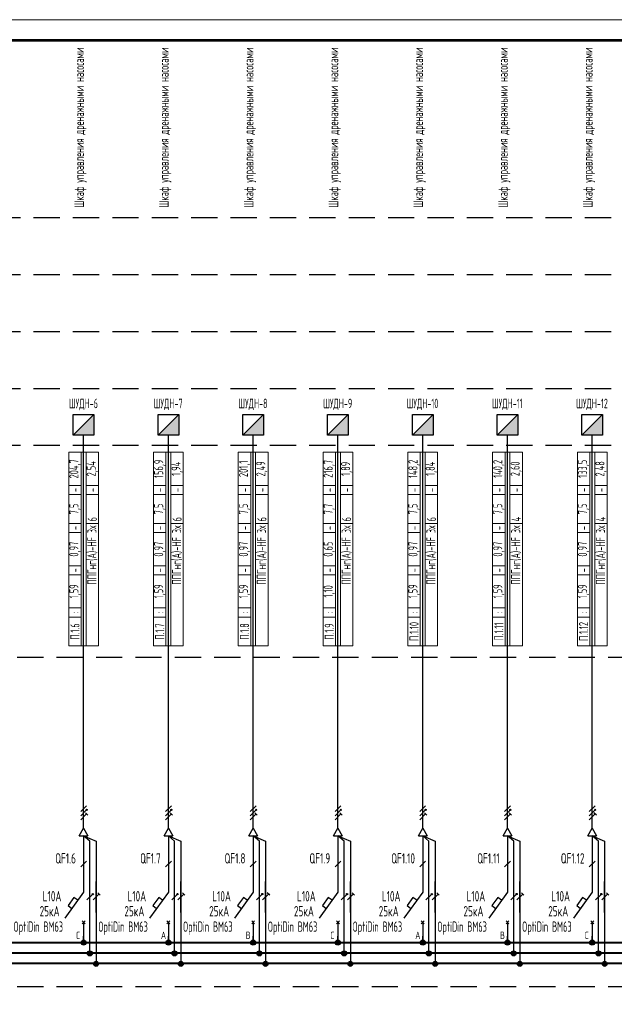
# Model space of a CAD drawing. Header units: millimetres. Extents: x -101899 to 582947, y -77476 to 345289.
# Tile 55 of 100: x 31846 to 46227, y 127560 to 151348. Entities that reach past the tile are written whole.
import ezdxf
from ezdxf.enums import TextEntityAlignment as Align

# ---------------------------------------------------------------- set-up
doc = ezdxf.new("R2010")
doc.units = ezdxf.units.MM
doc.linetypes.add('штриховая2', pattern=[9.525, 6.35, -3.175])
doc.layers.get('Defpoints').update_dxf_attribs({"color": 253})
doc.layers.add('$_Блоки', color=7, linetype='Continuous')
doc.layers.add('текст', color=7, linetype='Continuous', lineweight=20)
doc.layers.add('ФОРМАТ', color=7, linetype='Continuous', lineweight=18)
doc.styles.add('$_Electrical_gost', font='cs_gost2304.shx', dxfattribs={"width": 0.8})
doc.styles.add('Electrical_gost', font='cs_gost2304.shx', dxfattribs={"height": 250})

# ---------------------------------------------------------------- blocks, each defined once
blk = doc.blocks.new('*U34')
at = {"layer": 'ФОРМАТ'}
blk.add_lwpolyline([(1188, 420), (1188, 0), (0, 0), (0, 420)], close=True, dxfattribs=at)
at = {"layer": 'ФОРМАТ', "lineweight": 53}
blk.add_lwpolyline([(20, 415), (20, 5), (1183, 5), (1183, 415)], close=True, dxfattribs=at)
blk = doc.blocks.new('*U30')
for p, q in [((0, 25.74), (0, 12.14)), ((0.71, 19.65), (-0.71, 18.24)), ((0, 12.14), (-4.55, 5.86)), ((-0.35, 5.2), (0.35, 4.49)), ((-0.35, 4.49), (0.35, 5.2)), ((0, 4.84), (0, 0))]:
    blk.add_line(p, q)
blk.add_lwpolyline([(-1.42, 10.18), (-2.35, 10.84), (-3.76, 8.87), (-2.85, 8.21)])
at = {"style": 'Electrical_gost', "flags": 8}
for tag, width, p in [('QF', 0.8, (-1.86, 20.29)), ('ХАРАКТЕРИСТИКА_И_ТОК', 0.8, (-5.38, 11.14)), ('ОТКЛЮЧАЮЩАЯ_СПОСОБНОСТЬ', 0.8, (-5.38, 7.64)), ('МАРКА', 0.6, (-5.38, 4.14))]:
    blk.add_attdef(tag, text='', height=2.5, dxfattribs=dict(at, width=width)).set_placement(p, align=Align.MIDDLE_RIGHT)
blk = doc.blocks.new('*U14')
h = blk.add_hatch(color=256)
h.dxf.hatch_style = 1
h.paths.add_polyline_path([(0.86, 0.71, 1), (0.56, 0.71, 1)])
for p, q in [((0, -3.75), (0, 3.75)), ((0.71, 1.71), (-0.71, 0.29)), ((0.71, 0.71), (-0.71, -0.71)), ((0.71, -0.29), (-0.71, -1.71)), ((0.99, -0.58), (0.42, -0.01))]:
    blk.add_line(p, q)
blk.add_circle((0.71, 0.71), 0.15)
blk = doc.blocks.new('*U13')
h = blk.add_hatch(color=256)
h.dxf.hatch_style = 1
h.paths.add_polyline_path([(0.86, 0.71, 1), (0.56, 0.71, 1)])
h = blk.add_hatch(color=256)
h.dxf.hatch_style = 1
h.paths.add_polyline_path([(0.86, 0.71, 1), (0.56, 0.71, 1)])
for p, q in [((0, -3.75), (0, 3.75)), ((-0.71, -0.71), (0.71, 0.71))]:
    blk.add_line(p, q)
blk.add_circle((0.71, 0.71), 0.15)
blk.add_circle((0.71, 0.71), 0.15)
blk = doc.blocks.new('*U12')
for p, q in [((0, -3.75), (0, 3.75)), ((-0.71, -0.71), (0.71, 0.71)), ((0.99, 0.42), (0.42, 0.99))]:
    blk.add_line(p, q)
blk = doc.blocks.new('Точка соединения')
blk.add_hatch(color=256).paths.add_polyline_path([(0.6, 0, 1), (-0.6, 0, 1)])
blk.add_hatch(color=256).paths.add_polyline_path([(0.6, 0, 1), (-0.6, 0, 1)])
blk.add_circle((0, 0), 0.6)
blk.add_circle((0, 0), 0.6)
blk = doc.blocks.new('*U27')
at = {"layer": '$_Блоки'}
h = blk.add_hatch(color=0, dxfattribs=at)
h.dxf.hatch_style = 1
h.paths.add_polyline_path([(2.5, 0), (2.5, 5), (-2.5, 0)])
at = {"layer": '$_Блоки', "color": 0}
blk.add_line((-2.5, 0), (2.5, 5), dxfattribs=at)
blk.add_lwpolyline([(-2.5, 5), (2.5, 5), (2.5, 0), (-2.5, 0)], close=True, dxfattribs=at)
at = {"layer": '$_Блоки', "style": 'Electrical_gost', "flags": 1}
for tag, p in [('ПОМЕЩЕНИЕ_№', (-0.37, 26.83)), ('ГРУППА_№', (-0.37, 22.83)), ('НАИМЕНОВАНИЕ', (-0.37, 18.83)), ('ПРИМЕЧАНИЕ', (-0.37, 14.83))]:
    blk.add_attdef(tag, text='', height=2.5, dxfattribs=at).set_placement(p, align=Align.TOP_LEFT)
blk = doc.blocks.new('*T106')
at = {"layer": 'Defpoints', "color": 8, "linetype": 'ByBlock', "lineweight": 0, "transparency": 16777216}
for p, q in [((0, 0), (0, 4680)), ((0, 4680), (720, 4680)), ((300, 0), (300, 4680)), ((420, 0), (420, 4680)), ((720, 0), (720, 4680)), ((0, 3880), (300, 3880)), ((420, 3880), (720, 3880)), ((0, 3660), (300, 3660)), ((420, 3660), (720, 3660)), ((0, 2960), (300, 2960)), ((420, 2960), (720, 2960)), ((0, 2740), (300, 2740)), ((0, 1940), (300, 1940)), ((0, 1720), (300, 1720)), ((0, 920), (300, 920)), ((0, 700), (300, 700)), ((0, 0), (720, 0))]:
    blk.add_line(p, q, dxfattribs=at)
at = {"color": 0, "transparency": 16777216, "char_height": 220, "rotation": 90, "style": '$_Electrical_gost'}
for s, insert, width, attachment_point in [('204,7', (150, 4280), 800, 5), ('2,54', (570, 4280), 800, 5), ('-', (150, 3770), 220, 5), ('-', (570, 3770), 220, 5), ('7,5', (150, 3310), 700, 5), ('6', (570, 3010), 600, 4), ('-', (150, 2850), 220, 5), ('{\\C256;ППГнг(А)-HF 3х}', (570, 2910), 2860, 6), ('0,97', (150, 2340), 800, 5), ('-', (150, 1830), 220, 5), ('1,59', (150, 1320), 800, 5), (':', (150, 810), 220, 5), ('П.1.6', (150, 350), 700, 5)]:
    blk.add_mtext(s, dxfattribs=dict(at, insert=insert, width=width, attachment_point=attachment_point))
blk = doc.blocks.new('*T107')
at = {"layer": 'Defpoints', "color": 8, "linetype": 'ByBlock', "lineweight": 0, "transparency": 16777216}
for p, q in [((0, 0), (0, 4680)), ((0, 4680), (720, 4680)), ((300, 0), (300, 4680)), ((420, 0), (420, 4680)), ((720, 0), (720, 4680)), ((0, 3880), (300, 3880)), ((420, 3880), (720, 3880)), ((0, 3660), (300, 3660)), ((420, 3660), (720, 3660)), ((0, 2960), (300, 2960)), ((420, 2960), (720, 2960)), ((0, 2740), (300, 2740)), ((0, 1940), (300, 1940)), ((0, 1720), (300, 1720)), ((0, 920), (300, 920)), ((0, 700), (300, 700)), ((0, 0), (720, 0))]:
    blk.add_line(p, q, dxfattribs=at)
at = {"color": 0, "transparency": 16777216, "char_height": 220, "rotation": 90, "style": '$_Electrical_gost'}
for s, insert, width, attachment_point in [('156,9', (150, 4280), 800, 5), ('1,94', (570, 4280), 800, 5), ('-', (150, 3770), 220, 5), ('-', (570, 3770), 220, 5), ('7,5', (150, 3310), 700, 5), ('6', (570, 3010), 600, 4), ('-', (150, 2850), 220, 5), ('{\\C256;ППГнг(А)-HF 3х}', (570, 2910), 2860, 6), ('0,97', (150, 2340), 800, 5), ('-', (150, 1830), 220, 5), ('1,59', (150, 1320), 800, 5), (':', (150, 810), 220, 5), ('П.1.7', (150, 350), 700, 5)]:
    blk.add_mtext(s, dxfattribs=dict(at, insert=insert, width=width, attachment_point=attachment_point))
blk = doc.blocks.new('*T108')
at = {"layer": 'Defpoints', "color": 8, "linetype": 'ByBlock', "lineweight": 0, "transparency": 16777216}
for p, q in [((0, 0), (0, 4680)), ((0, 4680), (720, 4680)), ((300, 0), (300, 4680)), ((420, 0), (420, 4680)), ((720, 0), (720, 4680)), ((0, 3880), (300, 3880)), ((420, 3880), (720, 3880)), ((0, 3660), (300, 3660)), ((420, 3660), (720, 3660)), ((0, 2960), (300, 2960)), ((420, 2960), (720, 2960)), ((0, 2740), (300, 2740)), ((0, 1940), (300, 1940)), ((0, 1720), (300, 1720)), ((0, 920), (300, 920)), ((0, 700), (300, 700)), ((0, 0), (720, 0))]:
    blk.add_line(p, q, dxfattribs=at)
at = {"color": 0, "transparency": 16777216, "char_height": 220, "rotation": 90, "style": '$_Electrical_gost'}
for s, insert, width, attachment_point in [('201,1', (150, 4280), 800, 5), ('2,49', (570, 4280), 800, 5), ('-', (150, 3770), 220, 5), ('-', (570, 3770), 220, 5), ('7,5', (150, 3310), 700, 5), ('6', (570, 3010), 600, 4), ('-', (150, 2850), 220, 5), ('{\\C256;ППГнг(А)-HF 3х}', (570, 2910), 2860, 6), ('0,97', (150, 2340), 800, 5), ('-', (150, 1830), 220, 5), ('1,59', (150, 1320), 800, 5), (':', (150, 810), 220, 5), ('П.1.8', (150, 350), 700, 5)]:
    blk.add_mtext(s, dxfattribs=dict(at, insert=insert, width=width, attachment_point=attachment_point))
blk = doc.blocks.new('*T109')
at = {"layer": 'Defpoints', "color": 8, "linetype": 'ByBlock', "lineweight": 0, "transparency": 16777216}
for p, q in [((0, 0), (0, 4680)), ((0, 4680), (720, 4680)), ((300, 0), (300, 4680)), ((420, 0), (420, 4680)), ((720, 0), (720, 4680)), ((0, 3880), (300, 3880)), ((420, 3880), (720, 3880)), ((0, 3660), (300, 3660)), ((420, 3660), (720, 3660)), ((0, 2960), (300, 2960)), ((420, 2960), (720, 2960)), ((0, 2740), (300, 2740)), ((0, 1940), (300, 1940)), ((0, 1720), (300, 1720)), ((0, 920), (300, 920)), ((0, 700), (300, 700)), ((0, 0), (720, 0))]:
    blk.add_line(p, q, dxfattribs=at)
at = {"color": 0, "transparency": 16777216, "char_height": 220, "rotation": 90, "style": '$_Electrical_gost'}
for s, insert, width, attachment_point in [('216,7', (150, 4280), 800, 5), ('1,89', (570, 4280), 800, 5), ('-', (150, 3770), 220, 5), ('-', (570, 3770), 220, 5), ('7,7', (150, 3310), 700, 5), ('6', (570, 3010), 600, 4), ('-', (150, 2850), 220, 5), ('{\\C256;ППГнг(А)-HF 3х}', (570, 2910), 2860, 6), ('0,65', (150, 2340), 800, 5), ('-', (150, 1830), 220, 5), ('1,10', (150, 1320), 800, 5), (':', (150, 810), 220, 5), ('П.1.9', (150, 350), 700, 5)]:
    blk.add_mtext(s, dxfattribs=dict(at, insert=insert, width=width, attachment_point=attachment_point))
blk = doc.blocks.new('*T110')
at = {"layer": 'Defpoints', "color": 8, "linetype": 'ByBlock', "lineweight": 0, "transparency": 16777216}
for p, q in [((0, 0), (0, 4680)), ((0, 4680), (720, 4680)), ((300, 0), (300, 4680)), ((420, 0), (420, 4680)), ((720, 0), (720, 4680)), ((0, 3880), (300, 3880)), ((420, 3880), (720, 3880)), ((0, 3660), (300, 3660)), ((420, 3660), (720, 3660)), ((0, 2960), (300, 2960)), ((420, 2960), (720, 2960)), ((0, 2740), (300, 2740)), ((0, 1940), (300, 1940)), ((0, 1720), (300, 1720)), ((0, 920), (300, 920)), ((0, 700), (300, 700)), ((0, 0), (720, 0))]:
    blk.add_line(p, q, dxfattribs=at)
at = {"color": 0, "transparency": 16777216, "char_height": 220, "rotation": 90, "style": '$_Electrical_gost'}
for s, insert, width, attachment_point in [('148,2', (150, 4280), 800, 5), ('1,84', (570, 4280), 800, 5), ('-', (150, 3770), 220, 5), ('-', (570, 3770), 220, 5), ('7,5', (150, 3310), 700, 5), ('6', (570, 3010), 600, 4), ('-', (150, 2850), 220, 5), ('{\\C256;ППГнг(А)-HF 3х}', (570, 2910), 2860, 6), ('0,97', (150, 2340), 800, 5), ('-', (150, 1830), 220, 5), ('1,59', (150, 1320), 800, 5), ('П.1.10', (150, 350), 700, 5), (':', (150, 810), 220, 5)]:
    blk.add_mtext(s, dxfattribs=dict(at, insert=insert, width=width, attachment_point=attachment_point))
blk = doc.blocks.new('*T111')
at = {"layer": 'Defpoints', "color": 8, "linetype": 'ByBlock', "lineweight": 0, "transparency": 16777216}
for p, q in [((0, 0), (0, 4680)), ((0, 4680), (720, 4680)), ((300, 0), (300, 4680)), ((420, 0), (420, 4680)), ((720, 0), (720, 4680)), ((0, 3880), (300, 3880)), ((420, 3880), (720, 3880)), ((0, 3660), (300, 3660)), ((420, 3660), (720, 3660)), ((0, 2960), (300, 2960)), ((420, 2960), (720, 2960)), ((0, 2740), (300, 2740)), ((0, 1940), (300, 1940)), ((0, 1720), (300, 1720)), ((0, 920), (300, 920)), ((0, 700), (300, 700)), ((0, 0), (720, 0))]:
    blk.add_line(p, q, dxfattribs=at)
at = {"color": 0, "transparency": 16777216, "char_height": 220, "rotation": 90, "style": '$_Electrical_gost'}
for s, insert, width, attachment_point in [('140,2', (150, 4280), 800, 5), ('2,60', (570, 4280), 800, 5), ('-', (150, 3770), 220, 5), ('-', (570, 3770), 220, 5), ('7,5', (150, 3310), 700, 5), ('4', (570, 3010), 600, 4), ('-', (150, 2850), 220, 5), ('{\\C256;ППГнг(А)-HF 3х}', (570, 2910), 2860, 6), ('0,97', (150, 2340), 800, 5), ('-', (150, 1830), 220, 5), ('1,59', (150, 1320), 800, 5), ('П.1.11', (150, 350), 700, 5), (':', (150, 810), 220, 5)]:
    blk.add_mtext(s, dxfattribs=dict(at, insert=insert, width=width, attachment_point=attachment_point))
blk = doc.blocks.new('*T112')
at = {"layer": 'Defpoints', "color": 8, "linetype": 'ByBlock', "lineweight": 0, "transparency": 16777216}
for p, q in [((0, 0), (0, 4680)), ((0, 4680), (720, 4680)), ((300, 0), (300, 4680)), ((420, 0), (420, 4680)), ((720, 0), (720, 4680)), ((0, 3880), (300, 3880)), ((420, 3880), (720, 3880)), ((0, 3660), (300, 3660)), ((420, 3660), (720, 3660)), ((0, 2960), (300, 2960)), ((420, 2960), (720, 2960)), ((0, 2740), (300, 2740)), ((0, 1940), (300, 1940)), ((0, 1720), (300, 1720)), ((0, 920), (300, 920)), ((0, 700), (300, 700)), ((0, 0), (720, 0))]:
    blk.add_line(p, q, dxfattribs=at)
at = {"color": 0, "transparency": 16777216, "char_height": 220, "rotation": 90, "style": '$_Electrical_gost'}
for s, insert, width, attachment_point in [('133,5', (150, 4280), 800, 5), ('2,48', (570, 4280), 800, 5), ('-', (150, 3770), 220, 5), ('-', (570, 3770), 220, 5), ('7,5', (150, 3310), 700, 5), ('4', (570, 3010), 600, 4), ('-', (150, 2850), 220, 5), ('{\\C256;ППГнг(А)-HF 3х}', (570, 2910), 2860, 6), ('0,97', (150, 2340), 800, 5), ('-', (150, 1830), 220, 5), ('1,59', (150, 1320), 800, 5), ('П.1.12', (150, 350), 700, 5), (':', (150, 810), 220, 5)]:
    blk.add_mtext(s, dxfattribs=dict(at, insert=insert, width=width, attachment_point=attachment_point))

msp = doc.modelspace()

# ---------------------------------------------------------------- linework, layer by layer
for p, q in [((33288.1, 131631.2), (33393.1, 131813.1)), ((33393.1, 131813.1), (33498.1, 131631.2)), ((35338.1, 131631.2), (35443.1, 131813.1)), ((35443.1, 131813.1), (35548.1, 131631.2)), ((37388.1, 131631.2), (37493.1, 131813.1)), ((37493.1, 131813.1), (37598.1, 131631.2)), ((39438.1, 131631.2), (39543.1, 131813.1)), ((39543.1, 131813.1), (39648.1, 131631.2)), ((41488.1, 131631.2), (41593.1, 131813.1)), ((41593.1, 131813.1), (41698.1, 131631.2)), ((43538.1, 131631.2), (43643.1, 131813.1)), ((43643.1, 131813.1), (43748.1, 131631.2)), ((45588.1, 131631.2), (45693.1, 131813.1)), ((45693.1, 131813.1), (45798.1, 131631.2)), ((33288.1, 131631.2), (33498.1, 131631.2)), ((35338.1, 131631.2), (35548.1, 131631.2)), ((37388.1, 131631.2), (37598.1, 131631.2)), ((39438.1, 131631.2), (39648.1, 131631.2)), ((41488.1, 131631.2), (41698.1, 131631.2)), ((43538.1, 131631.2), (43748.1, 131631.2)), ((45588.1, 131631.2), (45798.1, 131631.2)), ((33393.1, 129056.8), (33393.1, 129202.6)), ((35443.1, 129056.8), (35443.1, 129202.6)), ((37493.1, 129056.8), (37493.1, 129202.6)), ((39543.1, 129056.8), (39543.1, 129202.6)), ((41593.1, 129056.8), (41593.1, 129202.6)), ((43643.1, 129056.8), (43643.1, 129202.6)), ((45693.1, 129056.8), (45693.1, 129202.6))]:
    msp.add_line(p, q)
at = {"linetype": 'штриховая2', "ltscale": 100}
msp.add_line((117194.8, 127980), (18847.6, 127980), dxfattribs=at)
for points in [[(18847.6, 146565.5), (116969.6, 146565.5)], [(18847.6, 145190.5), (116969.6, 145190.5)], [(18847.6, 143815.5), (116969.6, 143815.5)], [(18847.6, 142440.5), (116969.6, 142440.5)], [(18847.6, 141065.5), (116969.6, 141065.5)], [(117194.8, 135935.2), (18847.6, 135935.2)]]:
    msp.add_lwpolyline(points, dxfattribs=at)
for points in [[(33393.1, 131813.1), (33393.1, 141310)], [(35443.1, 131813.1), (35443.1, 141310)], [(37493.1, 131813.1), (37493.1, 141310)], [(39543.1, 131813.1), (39543.1, 141310)], [(41593.1, 131813.1), (41593.1, 141310)], [(43643.1, 131813.1), (43643.1, 141310)], [(45693.1, 131813.1), (45693.1, 141310)], [(33543.1, 128806.8), (33543.1, 131497.8), (33393.1, 131631.2), (33693.1, 131497.8), (33693.1, 128556.8)], [(33543.1, 128806.8), (33543.1, 131497.8), (33393.1, 131631.2), (33693.1, 131497.8), (33693.1, 128556.8)], [(35593.1, 128806.8), (35593.1, 131497.8), (35443.1, 131631.2), (35743.1, 131497.8), (35743.1, 128556.8)], [(35593.1, 128806.8), (35593.1, 131497.8), (35443.1, 131631.2), (35743.1, 131497.8), (35743.1, 128556.8)], [(37643.1, 128806.8), (37643.1, 131497.8), (37493.1, 131631.2), (37793.1, 131497.8), (37793.1, 128556.8)], [(37643.1, 128806.8), (37643.1, 131497.8), (37493.1, 131631.2), (37793.1, 131497.8), (37793.1, 128556.8)], [(39693.1, 128806.8), (39693.1, 131497.8), (39543.1, 131631.2), (39843.1, 131497.8), (39843.1, 128556.8)], [(39693.1, 128806.8), (39693.1, 131497.8), (39543.1, 131631.2), (39843.1, 131497.8), (39843.1, 128556.8)], [(41743.1, 128806.8), (41743.1, 131497.8), (41593.1, 131631.2), (41893.1, 131497.8), (41893.1, 128556.8)], [(41743.1, 128806.8), (41743.1, 131497.8), (41593.1, 131631.2), (41893.1, 131497.8), (41893.1, 128556.8)], [(43793.1, 128806.8), (43793.1, 131497.8), (43643.1, 131631.2), (43943.1, 131497.8), (43943.1, 128556.8)], [(43793.1, 128806.8), (43793.1, 131497.8), (43643.1, 131631.2), (43943.1, 131497.8), (43943.1, 128556.8)], [(45843.1, 128806.8), (45843.1, 131497.8), (45693.1, 131631.2), (45993.1, 131497.8), (45993.1, 128556.8)], [(45843.1, 128806.8), (45843.1, 131497.8), (45693.1, 131631.2), (45993.1, 131497.8), (45993.1, 128556.8)]]:
    msp.add_lwpolyline(points)
at = {"const_width": 50}
for points in [[(20057, 129050.2), (116817.6, 129050.2)], [(20057, 128797.2), (116827.8, 128797.9)], [(20057, 128547.2), (116823.4, 128547.9)]]:
    msp.add_lwpolyline(points, dxfattribs=at)

# ---------------------------------------------------------------- block references
at = {"color": 114, "true_color": 0x139b48, "xscale": 100, "yscale": 100, "zscale": 100}
msp.add_blockref('*U34', (3782.1, 109347.8), dxfattribs=at)
at = {"xscale": 100, "yscale": 100, "zscale": 100}
for name, p in [('*U27', (33393.1, 141310)), ('*U27', (35443.1, 141310)), ('*U27', (37493.1, 141310)), ('*U27', (39543.1, 141310)), ('*U27', (41593.1, 141310)), ('*U27', (43643.1, 141310)), ('*U27', (45693.1, 141310)), ('*U14', (33393.1, 132188.1)), ('*U14', (35443.1, 132188.1)), ('*U14', (37493.1, 132188.1)), ('*U14', (39543.1, 132188.1)), ('*U14', (41593.1, 132188.1)), ('*U14', (43643.1, 132188.1)), ('*U14', (45693.1, 132188.1)), ('*U13', (33543.1, 130152.4)), ('*U12', (33693.1, 130152.4)), ('*U13', (35593.1, 130152.4)), ('*U12', (35743.1, 130152.4)), ('*U13', (37643.1, 130152.4)), ('*U12', (37793.1, 130152.4)), ('*U13', (39693.1, 130152.4)), ('*U12', (39843.1, 130152.4)), ('*U13', (41743.1, 130152.4)), ('*U12', (41893.1, 130152.4)), ('*U13', (43793.1, 130152.4)), ('*U12', (43943.1, 130152.4)), ('*U13', (45843.1, 130152.4)), ('*U12', (45993.1, 130152.4)), ('Точка соединения', (33393.1, 129050.7)), ('Точка соединения', (35443.1, 129050.7)), ('Точка соединения', (37493.1, 129050.7)), ('Точка соединения', (39543.1, 129050.7)), ('Точка соединения', (41593.1, 129050.7)), ('Точка соединения', (43643.1, 129050.7)), ('Точка соединения', (45693.1, 129050.7)), ('Точка соединения', (33543.1, 128790)), ('Точка соединения', (35593.1, 128790)), ('Точка соединения', (37643.1, 128790)), ('Точка соединения', (39693.1, 128790)), ('Точка соединения', (41743.1, 128790)), ('Точка соединения', (43793.1, 128790)), ('Точка соединения', (45843.1, 128790)), ('Точка соединения', (33693.1, 128537.1)), ('Точка соединения', (35743.1, 128537.1)), ('Точка соединения', (37793.1, 128537.1)), ('Точка соединения', (39843.1, 128537.1)), ('Точка соединения', (41893.1, 128537.1)), ('Точка соединения', (43943.1, 128537.1)), ('Точка соединения', (45993.1, 128537.1))]:
    msp.add_blockref(name, p, dxfattribs=at)
for name, p in [('*T106', (33033.1, 136216.8)), ('*T107', (35083.1, 136216.8)), ('*T108', (37133.1, 136216.8)), ('*T109', (39183.1, 136216.8)), ('*T110', (41233.1, 136216.8)), ('*T111', (43283.1, 136216.8)), ('*T112', (45333.1, 136216.8))]:
    msp.add_blockref(name, p)
ref = msp.add_blockref('*U30', (33393.1, 129056.8), dxfattribs=dict(xscale=100, yscale=100, zscale=100))
ref.add_attrib('QF', 'QF1.6', dxfattribs={"height": 250, "style": 'Electrical_gost', "width": 0.8}).set_placement((33206.6, 131085.8), align=Align.MIDDLE_RIGHT)
ref.add_attrib('ХАРАКТЕРИСТИКА_И_ТОК', 'L10A', dxfattribs={"height": 250, "style": 'Electrical_gost', "width": 0.8}).set_placement((32855.4, 130171), align=Align.MIDDLE_RIGHT)
ref = msp.add_blockref('*U30', (35443.1, 129056.8), dxfattribs=dict(xscale=100, yscale=100, zscale=100))
ref.add_attrib('QF', 'QF1.7', dxfattribs={"height": 250, "style": 'Electrical_gost', "width": 0.8}).set_placement((35256.6, 131085.8), align=Align.MIDDLE_RIGHT)
ref.add_attrib('ХАРАКТЕРИСТИКА_И_ТОК', 'L10A', dxfattribs={"height": 250, "style": 'Electrical_gost', "width": 0.8}).set_placement((34905.4, 130171), align=Align.MIDDLE_RIGHT)
ref = msp.add_blockref('*U30', (37493.1, 129056.8), dxfattribs=dict(xscale=100, yscale=100, zscale=100))
ref.add_attrib('QF', 'QF1.8', dxfattribs={"height": 250, "style": 'Electrical_gost', "width": 0.8}).set_placement((37306.6, 131085.8), align=Align.MIDDLE_RIGHT)
ref.add_attrib('ХАРАКТЕРИСТИКА_И_ТОК', 'L10A', dxfattribs={"height": 250, "style": 'Electrical_gost', "width": 0.8}).set_placement((36955.4, 130171), align=Align.MIDDLE_RIGHT)
ref = msp.add_blockref('*U30', (39543.1, 129056.8), dxfattribs=dict(xscale=100, yscale=100, zscale=100))
ref.add_attrib('QF', 'QF1.9', dxfattribs={"height": 250, "style": 'Electrical_gost', "width": 0.8}).set_placement((39356.6, 131085.8), align=Align.MIDDLE_RIGHT)
ref.add_attrib('ХАРАКТЕРИСТИКА_И_ТОК', 'L10A', dxfattribs={"height": 250, "style": 'Electrical_gost', "width": 0.8}).set_placement((39005.4, 130171), align=Align.MIDDLE_RIGHT)
ref = msp.add_blockref('*U30', (41593.1, 129056.8), dxfattribs=dict(xscale=100, yscale=100, zscale=100))
ref.add_attrib('QF', 'QF1.10', dxfattribs={"height": 250, "style": 'Electrical_gost', "width": 0.8}).set_placement((41406.6, 131085.8), align=Align.MIDDLE_RIGHT)
ref.add_attrib('ХАРАКТЕРИСТИКА_И_ТОК', 'L10A', dxfattribs={"height": 250, "style": 'Electrical_gost', "width": 0.8}).set_placement((41055.4, 130171), align=Align.MIDDLE_RIGHT)
ref = msp.add_blockref('*U30', (43643.1, 129056.8), dxfattribs=dict(xscale=100, yscale=100, zscale=100))
ref.add_attrib('QF', 'QF1.11', dxfattribs={"height": 250, "style": 'Electrical_gost', "width": 0.8}).set_placement((43456.6, 131085.8), align=Align.MIDDLE_RIGHT)
ref.add_attrib('ХАРАКТЕРИСТИКА_И_ТОК', 'L10A', dxfattribs={"height": 250, "style": 'Electrical_gost', "width": 0.8}).set_placement((43105.4, 130171), align=Align.MIDDLE_RIGHT)
ref = msp.add_blockref('*U30', (45693.1, 129056.8), dxfattribs=dict(xscale=100, yscale=100, zscale=100))
ref.add_attrib('QF', 'QF1.12', dxfattribs={"height": 250, "style": 'Electrical_gost', "width": 0.8}).set_placement((45506.6, 131085.8), align=Align.MIDDLE_RIGHT)
ref.add_attrib('ХАРАКТЕРИСТИКА_И_ТОК', 'L10A', dxfattribs={"height": 250, "style": 'Electrical_gost', "width": 0.8}).set_placement((45155.4, 130171), align=Align.MIDDLE_RIGHT)

# ---------------------------------------------------------------- texts
at = {"layer": 'текст', "linetype": 'Continuous', "char_height": 230, "width": 3770.5, "attachment_point": 4, "rotation": 90, "style": '$_Electrical_gost'}
for insert in [(33316.9, 146808.2), (35366.9, 146808.2), (37416.9, 146808.2), (39466.9, 146808.2), (41516.9, 146808.2), (43566.9, 146808.2), (45616.9, 146808.2)]:
    msp.add_mtext('Шкаф управления дренажными насосами', dxfattribs=dict(at, insert=insert))
at = {"layer": 'текст', "linetype": 'Continuous', "char_height": 230, "width": 1585.169, "attachment_point": 5, "style": '$_Electrical_gost'}
for s, insert in [('{\\W0.7;ШУДН-6}', (33386.9, 142053)), ('{\\W0.7;ШУДН-7}', (35436.9, 142053)), ('{\\W0.7;ШУДН-8}', (37486.9, 142053)), ('{\\W0.7;ШУДН-9}', (39536.9, 142053)), ('{\\W0.7;ШУДН-10}', (41586.9, 142053)), ('{\\W0.7;ШУДН-11}', (43636.9, 142053)), ('{\\W0.7;ШУДН-12}', (45686.9, 142053))]:
    msp.add_mtext(s, dxfattribs=dict(at, insert=insert))
at = {"layer": 'текст', "char_height": 250, "attachment_point": 5, "style": '$_Electrical_gost'}
for s, insert, width in [('25кА', (32570.3, 129808.7), 497.294), ('25кА', (34620.3, 129808.7), 497.294), ('25кА', (36670.3, 129808.7), 497.294), ('25кА', (38720.3, 129808.7), 497.294), ('25кА', (40770.3, 129808.7), 497.294), ('25кА', (42820.3, 129808.7), 497.294), ('25кА', (44870.3, 129808.7), 497.294), ('{\\W0.6;OptiDin ВМ63}', (32295.7, 129398.4), 1235.992), ('{\\W0.6;OptiDin ВМ63}', (34345.7, 129398.4), 1235.992), ('{\\W0.6;OptiDin ВМ63}', (36395.7, 129398.4), 1235.992), ('{\\W0.6;OptiDin ВМ63}', (38445.7, 129398.4), 1235.992), ('{\\W0.6;OptiDin ВМ63}', (40495.7, 129398.4), 1235.992), ('{\\W0.6;OptiDin ВМ63}', (42545.7, 129398.4), 1235.992), ('{\\W0.6;OptiDin ВМ63}', (44595.7, 129398.4), 1235.992)]:
    msp.add_mtext(s, dxfattribs=dict(at, insert=insert, width=width))
at = {"layer": 'текст', "linetype": 'Continuous', "char_height": 180, "attachment_point": 7, "style": '$_Electrical_gost'}
for s, insert in [('С', (33211.7, 129137.4)), ('А', (35261.7, 129137.4)), ('В', (37311.7, 129137.4)), ('С', (39361.7, 129137.4)), ('А', (41411.7, 129137.4)), ('В', (43461.7, 129137.4)), ('С', (45511.7, 129137.4))]:
    msp.add_mtext(s, dxfattribs=dict(at, insert=insert))

doc.saveas('drawing.dxf')
